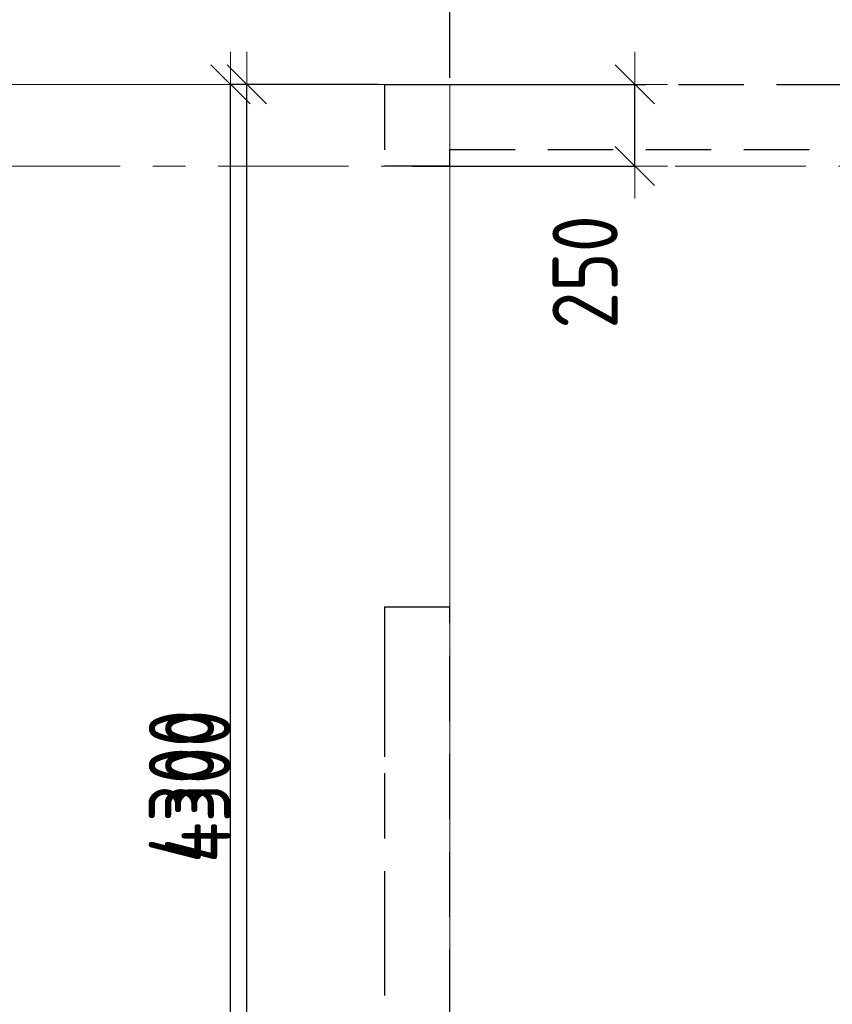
# Model space of a CAD drawing. Header units: metres. Extents: x -38 to 89, y -15 to 21.
# Tile 29 of 129: x 17.76 to 20.25, y 13.83 to 16.85. Entities that reach past the tile are written whole.
import ezdxf

# ---------------------------------------------------------------- set-up
doc = ezdxf.new("R2010")
doc.units = ezdxf.units.M
doc.header["$PDMODE"] = 65
for name, pattern in [('______11', [0.5, 0.4, -0.05, 0, -0.05]), ('______2', [0.27, 0.2, -0.07]), ('______5', [1.1, 0.8, -0.1, 0.1, -0.1])]:
    doc.linetypes.add(name, pattern=pattern)
for name, color, linetype, lineweight in [('XR$2$Осевая линия (1)', 7, '______5', 13), ('XR$3$Перекрытие (1)', 7, 'Continuous', 35), ('XR$4$Размерная линия (1)', 7, 'Continuous', 13), ('XR$5$Размерная линия (1)', 7, 'Continuous', 13)]:
    doc.layers.add(name, color=color, linetype=linetype, lineweight=lineweight)
doc.layers.add('XR$7$Стена_ бетон несущ.', color=7, linetype='Continuous', lineweight=70, true_color=0xb4b496)
doc.styles.add('ISOCPEUR', font='txt')
doc.dimstyles.new('DIMSTYLE_3', dxfattribs={"dimtxt": 0.2, "dimasz": 0.2, "dimexe": 0, "dimexo": 0, "dimgap": 0.1, "dimtad": 2, "dimdec": 0, "dimlfac": 1000, "dimrnd": 5, "dimzin": 12, "dimdsep": 46, "dimtxsty": 'ISOCPEUR', "dimblk1": 'ALL_ML_STRICH', "dimblk2": 'ALL_ML_STRICH', "dimsah": 1, "dimcen": 0, "dimclrd": 7, "dimclre": 256, "dimclrt": 7, "dimadec": 0, "dimazin": 0, "dimtfac": 1, "dimtdec": 0, "dimtix": 1, "dimtmove": 2, "dimatfit": 3, "dimfxl": 0, "dimtzin": 0, "dimlwd": 0, "dimlwe": -3, "dimarcsym": 0})
doc.dimstyles.new('DIMSTYLE_6', dxfattribs={"dimtxt": 0.2, "dimasz": 0.2, "dimexe": 0, "dimexo": 0, "dimgap": 0.1, "dimtad": 2, "dimdec": 0, "dimlfac": 1000, "dimrnd": 5, "dimzin": 12, "dimdsep": 46, "dimtxsty": 'ISOCPEUR', "dimblk1": 'ALL_ML_STRICH', "dimblk2": 'ALL_ML_STRICH', "dimsah": 1, "dimcen": 0, "dimclrd": 7, "dimclre": 256, "dimclrt": 7, "dimadec": 0, "dimazin": 0, "dimtfac": 1, "dimtdec": 0, "dimtix": 1, "dimtmove": 2, "dimatfit": 3, "dimfxl": 0, "dimtvp": 1.2, "dimtzin": 0, "dimlwd": 0, "dimlwe": -3, "dimarcsym": 0})

# ---------------------------------------------------------------- blocks, each defined once
blk = doc.blocks.new('ALL_ML_STRICH')
at = {"color": 0, "linetype": 'ByBlock', "lineweight": -2}
for p, q in [((0, -0.5), (0, 0.5)), ((-0.3, -0.3), (0.3, 0.3)), ((-1, 0), (0.5, 0))]:
    blk.add_line(p, q, dxfattribs=at)
blk = doc.blocks.new('*D148')
at = {"layer": 'DEFPOINTS', "color": 7, "linetype": 'Continuous', "lineweight": 13, "transparency": 33554687}
for p in [(18.9324, 16.65), (18.9432, 16.4), (19.6462, 16.4)]:
    blk.add_point(p, dxfattribs=at)
at = {"layer": 'XR$4$Размерная линия (1)', "color": 9, "linetype": 'Continuous', "lineweight": -2, "true_color": 0xc7c7c7, "transparency": 33554687}
for p, q in [((18.9524, 16.65), (19.6462, 16.65)), ((18.9632, 16.4), (19.6462, 16.4))]:
    blk.add_line(p, q, dxfattribs=at)
at = {"layer": 'XR$4$Размерная линия (1)', "color": 7, "linetype": 'Continuous', "lineweight": -2, "transparency": 33554687}
blk.add_line((19.6462, 16.4), (19.6462, 16.65), dxfattribs=at)
at = {"layer": 'XR$4$Размерная линия (1)', "color": 7, "linetype": 'Continuous', "lineweight": 13, "transparency": 33554687, "xscale": 0.2, "yscale": 0.2, "zscale": 0.2}
for p, rotation in [((19.6462, 16.65), 90), ((19.6462, 16.4), 270)]:
    blk.add_blockref('ALL_ML_STRICH', p, dxfattribs=dict(at, rotation=rotation))
at = {"layer": 'XR$4$Размерная линия (1)', "color": 7, "linetype": 'Continuous', "lineweight": 13, "transparency": 33554687, "insert": (19.4939, 16.0753), "char_height": 0.2, "width": 0.5, "attachment_point": 5, "rotation": 90, "style": 'ISOCPEUR'}
blk.add_mtext('\\W0.83;\\A1;{250}', dxfattribs=at)
blk = doc.blocks.new('*D164')
at = {"layer": 'DEFPOINTS', "color": 7, "linetype": 'Continuous', "lineweight": 13, "transparency": 33554687}
for p in [(0.25, 17.997), (0.25, 16.65), (19.08, 16.65)]:
    blk.add_point(p, dxfattribs=at)
at = {"layer": 'XR$4$Размерная линия (1)', "color": 9, "linetype": 'Continuous', "lineweight": -2, "true_color": 0xc7c7c7, "transparency": 33554687}
for p, q in [((0.25, 16.67), (0.25, 17.997)), ((19.08, 16.67), (19.08, 17.997))]:
    blk.add_line(p, q, dxfattribs=at)
at = {"layer": 'XR$4$Размерная линия (1)', "color": 7, "linetype": 'Continuous', "lineweight": -2, "transparency": 33554687}
blk.add_line((0.25, 17.997), (19.08, 17.997), dxfattribs=at)
at = {"layer": 'XR$4$Размерная линия (1)', "color": 7, "linetype": 'Continuous', "lineweight": 13, "transparency": 33554687, "xscale": 0.2, "yscale": 0.2, "zscale": 0.2, "rotation": 180}
blk.add_blockref('ALL_ML_STRICH', (0.25, 17.997), dxfattribs=at)
at = {"layer": 'XR$4$Размерная линия (1)', "color": 7, "linetype": 'Continuous', "lineweight": 13, "transparency": 33554687, "xscale": 0.2, "yscale": 0.2, "zscale": 0.2}
blk.add_blockref('ALL_ML_STRICH', (19.08, 17.997), dxfattribs=at)
at = {"layer": 'XR$4$Размерная линия (1)', "color": 7, "linetype": 'Continuous', "lineweight": 13, "transparency": 33554687, "insert": (9.695, 18.147), "char_height": 0.2, "width": 1, "attachment_point": 5, "style": 'ISOCPEUR'}
blk.add_mtext('\\A1;{18830}', dxfattribs=at)
blk = doc.blocks.new('*D165')
at = {"layer": 'DEFPOINTS', "color": 7, "linetype": 'Continuous', "lineweight": 13, "transparency": 33554687}
for p in [(19.08, 17.997), (19.08, 16.65), (23.6503, 16.65)]:
    blk.add_point(p, dxfattribs=at)
at = {"layer": 'XR$4$Размерная линия (1)', "color": 9, "linetype": 'Continuous', "lineweight": -2, "true_color": 0xc7c7c7, "transparency": 33554687}
for p, q in [((19.08, 16.67), (19.08, 17.997)), ((23.6503, 16.67), (23.6503, 17.997))]:
    blk.add_line(p, q, dxfattribs=at)
at = {"layer": 'XR$4$Размерная линия (1)', "color": 7, "linetype": 'Continuous', "lineweight": -2, "transparency": 33554687}
blk.add_line((19.08, 17.997), (23.6503, 17.997), dxfattribs=at)
at = {"layer": 'XR$4$Размерная линия (1)', "color": 7, "linetype": 'Continuous', "lineweight": 13, "transparency": 33554687, "xscale": 0.2, "yscale": 0.2, "zscale": 0.2, "rotation": 180}
blk.add_blockref('ALL_ML_STRICH', (19.08, 17.997), dxfattribs=at)
at = {"layer": 'XR$4$Размерная линия (1)', "color": 7, "linetype": 'Continuous', "lineweight": 13, "transparency": 33554687, "xscale": 0.2, "yscale": 0.2, "zscale": 0.2}
blk.add_blockref('ALL_ML_STRICH', (23.6503, 17.997), dxfattribs=at)
at = {"layer": 'XR$4$Размерная линия (1)', "color": 7, "linetype": 'Continuous', "lineweight": 13, "transparency": 33554687, "insert": (21.3651, 18.147), "char_height": 0.2, "width": 0.8, "attachment_point": 5, "style": 'ISOCPEUR'}
blk.add_mtext('\\A1;{4570}', dxfattribs=at)
blk = doc.blocks.new('*D352')
at = {"layer": 'DEFPOINTS', "color": 7, "linetype": 'Continuous', "lineweight": 13, "transparency": 33554687}
for p in [(18.8806, 16.65), (18.4581, 12.35), (19.0799, 12.35)]:
    blk.add_point(p, dxfattribs=at)
at = {"layer": 'XR$4$Размерная линия (1)', "color": 9, "linetype": 'Continuous', "lineweight": -2, "true_color": 0xc7c7c7, "transparency": 33554687}
for p, q in [((18.8606, 16.65), (18.4581, 16.65)), ((19.0599, 12.35), (18.4581, 12.35))]:
    blk.add_line(p, q, dxfattribs=at)
at = {"layer": 'XR$4$Размерная линия (1)', "color": 7, "linetype": 'Continuous', "lineweight": -2, "transparency": 33554687}
blk.add_line((18.4581, 12.35), (18.4581, 16.65), dxfattribs=at)
at = {"layer": 'XR$4$Размерная линия (1)', "color": 7, "linetype": 'Continuous', "lineweight": 13, "transparency": 33554687, "xscale": 0.2, "yscale": 0.2, "zscale": 0.2}
for p, rotation in [((18.4581, 16.65), 90), ((18.4581, 12.35), 270)]:
    blk.add_blockref('ALL_ML_STRICH', p, dxfattribs=dict(at, rotation=rotation))
at = {"layer": 'XR$4$Размерная линия (1)', "color": 7, "linetype": 'Continuous', "lineweight": 13, "transparency": 33554687, "insert": (18.3081, 14.5), "char_height": 0.2, "width": 0.666667, "attachment_point": 5, "rotation": 90, "style": 'ISOCPEUR'}
blk.add_mtext('\\W0.83;\\A1;{4300}', dxfattribs=at)
blk = doc.blocks.new('*D570')
at = {"layer": 'DEFPOINTS', "color": 7, "linetype": 'Continuous', "lineweight": 13, "transparency": 33554687}
for p in [(18.9324, 16.65), (18.9432, 16.4), (19.6462, 16.4)]:
    blk.add_point(p, dxfattribs=at)
at = {"layer": 'XR$5$Размерная линия (1)', "color": 9, "linetype": 'Continuous', "lineweight": -2, "true_color": 0xc7c7c7, "transparency": 33554687}
for p, q in [((18.9524, 16.65), (19.6462, 16.65)), ((18.9632, 16.4), (19.6462, 16.4))]:
    blk.add_line(p, q, dxfattribs=at)
at = {"layer": 'XR$5$Размерная линия (1)', "color": 7, "linetype": 'Continuous', "lineweight": -2, "transparency": 33554687}
blk.add_line((19.6462, 16.4), (19.6462, 16.65), dxfattribs=at)
at = {"layer": 'XR$5$Размерная линия (1)', "color": 7, "linetype": 'Continuous', "lineweight": 13, "transparency": 33554687, "xscale": 0.2, "yscale": 0.2, "zscale": 0.2}
for p, rotation in [((19.6462, 16.65), 90), ((19.6462, 16.4), 270)]:
    blk.add_blockref('ALL_ML_STRICH', p, dxfattribs=dict(at, rotation=rotation))
at = {"layer": 'XR$5$Размерная линия (1)', "color": 7, "linetype": 'Continuous', "lineweight": 13, "transparency": 33554687, "insert": (19.4939, 16.0753), "char_height": 0.2, "width": 0.5, "attachment_point": 5, "rotation": 90, "style": 'ISOCPEUR'}
blk.add_mtext('\\W0.83;\\A1;{250}', dxfattribs=at)
blk = doc.blocks.new('*D739')
at = {"layer": 'DEFPOINTS', "color": 7, "linetype": 'Continuous', "lineweight": 13, "transparency": 33554687}
for p in [(18.8806, 16.65), (18.4081, 12.3501), (19.08, 12.3501)]:
    blk.add_point(p, dxfattribs=at)
at = {"layer": 'XR$5$Размерная линия (1)', "color": 9, "linetype": 'Continuous', "lineweight": -2, "true_color": 0xc7c7c7, "transparency": 33554687}
for p, q in [((18.8606, 16.65), (18.4081, 16.65)), ((19.06, 12.3501), (18.4081, 12.3501))]:
    blk.add_line(p, q, dxfattribs=at)
at = {"layer": 'XR$5$Размерная линия (1)', "color": 7, "linetype": 'Continuous', "lineweight": -2, "transparency": 33554687}
blk.add_line((18.4081, 12.3501), (18.4081, 16.65), dxfattribs=at)
at = {"layer": 'XR$5$Размерная линия (1)', "color": 7, "linetype": 'Continuous', "lineweight": 13, "transparency": 33554687, "xscale": 0.2, "yscale": 0.2, "zscale": 0.2}
for p, rotation in [((18.4081, 16.65), 90), ((18.4081, 12.3501), 270)]:
    blk.add_blockref('ALL_ML_STRICH', p, dxfattribs=dict(at, rotation=rotation))
at = {"layer": 'XR$5$Размерная линия (1)', "color": 7, "linetype": 'Continuous', "lineweight": 13, "transparency": 33554687, "insert": (18.2581, 14.5), "char_height": 0.2, "width": 0.666667, "attachment_point": 5, "rotation": 90, "style": 'ISOCPEUR'}
blk.add_mtext('\\W0.83;\\A1;{4300}', dxfattribs=at)

msp = doc.modelspace()

# ---------------------------------------------------------------- linework, layer by layer
at = {"layer": 'XR$2$Осевая линия (1)', "color": 253, "linetype": '______11', "lineweight": 13, "true_color": 0xa0a0a0, "transparency": 33554687}
for p, q in [((19.08, 7.6), (19.08, 19.78)), ((-2.63, 16.4), (62.6, 16.4))]:
    msp.add_line(p, q, dxfattribs=at)
at = {"layer": 'XR$3$Перекрытие (1)', "color": 7, "linetype": 'Continuous', "lineweight": 13, "transparency": 33554687}
for q in [(0.25, 16.65), (19.08, 12.3501)]:
    msp.add_line((19.08, 16.65), q, dxfattribs=at)
at = {"layer": 'XR$7$Стена_ бетон несущ.', "color": 253, "linetype": '______2', "lineweight": -3, "true_color": 0xa0a0a0, "transparency": 33554687}
for p, q in [((18.88, 16.65), (24.185, 16.65)), ((18.88, 16.65), (18.88, 16.4)), ((19.08, 16.4), (19.08, 16.45)), ((21.68, 16.45), (19.08, 16.45)), ((19.08, 16.4), (18.88, 16.4)), ((18.88, 15.05), (19.08, 15.05)), ((18.88, 15.05), (18.88, 15.05)), ((18.88, 15.05), (18.88, 14.97)), ((19.08, 10.8), (19.08, 15.05)), ((18.88, 14.97), (18.88, 14.79)), ((18.88, 14.79), (18.88, 14.54)), ((18.88, 14.54), (18.88, 14.14)), ((18.88, 14.14), (18.88, 14.06)), ((18.88, 14.06), (18.88, 10.8))]:
    msp.add_line(p, q, dxfattribs=at)

# ---------------------------------------------------------------- dimensions: what is measured, and where the dimension line sits
at = {"layer": 'XR$4$Размерная линия (1)', "color": 7, "linetype": 'Continuous', "lineweight": 13, "transparency": 33554687}
for base, p1, p2, picture, middle in [((19.08, 17.997), (0.25, 16.67), (19.08, 16.67), '*D164', (9.695, 18.147)), ((23.6503, 17.997), (19.08, 16.67), (23.6503, 16.67), '*D165', (21.3651, 18.147))]:
    dim = msp.add_linear_dim(base=base, p1=p1, p2=p2, dimstyle='DIMSTYLE_3', override={"dimpost": '<>', "dimclrd": 7, "dimclre": 9, "dimclrt": 7, "dimlwd": 0, "dimlwe": 65533}, dxfattribs=at)
    dim.commit()
    dim.dimension.update_dxf_attribs({"geometry": picture, "text_midpoint": middle, "dimtype": 160})
for base, p1, p2, dimstyle, picture, middle in [((18.4581, 16.65), (19.0599, 12.35), (18.8606, 16.65), 'DIMSTYLE_3', '*D352', (18.3081, 14.5)), ((19.6462, 16.65), (18.9632, 16.4), (18.9524, 16.65), 'DIMSTYLE_6', '*D148', (19.4939, 16.0753))]:
    dim = msp.add_linear_dim(base=base, p1=p1, p2=p2, angle=90, dimstyle=dimstyle, override={"dimpost": '<>', "dimclrd": 7, "dimclre": 9, "dimclrt": 7, "dimlwd": 0, "dimlwe": 65533}, dxfattribs=at)
    dim.commit()
    dim.dimension.update_dxf_attribs({"geometry": picture, "text_midpoint": middle, "dimtype": 160})
at = {"layer": 'XR$5$Размерная линия (1)', "color": 7, "linetype": 'Continuous', "lineweight": 13, "transparency": 33554687}
for base, p1, p2, dimstyle, picture, middle in [((18.4081, 16.65), (19.06, 12.3501), (18.8606, 16.65), 'DIMSTYLE_3', '*D739', (18.2581, 14.5)), ((19.6462, 16.65), (18.9632, 16.4), (18.9524, 16.65), 'DIMSTYLE_6', '*D570', (19.4939, 16.0753))]:
    dim = msp.add_linear_dim(base=base, p1=p1, p2=p2, angle=90, dimstyle=dimstyle, override={"dimpost": '<>', "dimclrd": 7, "dimclre": 9, "dimclrt": 7, "dimlwd": 0, "dimlwe": 65533}, dxfattribs=at)
    dim.commit()
    dim.dimension.update_dxf_attribs({"geometry": picture, "text_midpoint": middle, "dimtype": 160})

doc.saveas('drawing.dxf')
